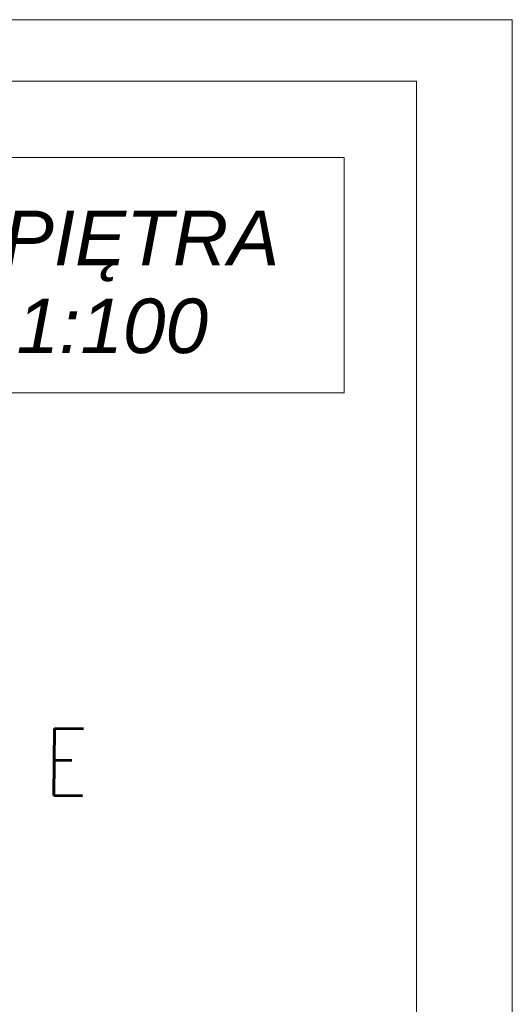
# Model space of a CAD drawing. Header units: millimetres. Extents: x -740 to 33545, y -26688 to 22494.
# Tile 74 of 256: x 12544 to 12774, y 7688 to 8148. Entities that reach past the tile are written whole.
import ezdxf

# ---------------------------------------------------------------- set-up
doc = ezdxf.new("R2010")
doc.units = ezdxf.units.MM
doc.header["$MEASUREMENT"] = 0
for name, color, linetype, lineweight in [('Nowe_820-G Rysunki Obrazki_Nr_pióra__1', 252, 'Continuous', 13), ('Nowe_820-G Rysunki Obrazki_Nr_pióra__23', 252, 'Continuous', 15), ('wymiarowanie', 252, 'Continuous', 9)]:
    doc.layers.add(name, color=color, linetype=linetype, lineweight=lineweight)
doc.styles.add('STYL_AUTOMATYCZNY_4', font='txt', dxfattribs={"width": 0.771677})
doc.styles.add('STYL_AUTOMATYCZNY_60', font='ariali.ttf', dxfattribs={"width": 1.0046})

msp = doc.modelspace()

# ---------------------------------------------------------------- linework, layer by layer
at = {"layer": 'Nowe_820-G Rysunki Obrazki_Nr_pióra__23', "linetype": 'Continuous', "lineweight": 15}
for points in [[(8628.59, 8119.48), (12728.99, 8119.48)], [(12728.99, 8119.48), (12728.99, 5249.28)], [(12695.13, 8083.92), (12375.93, 8083.92)], [(12695.13, 7973.85), (12695.13, 8083.92)], [(12375.93, 7973.85), (12695.13, 7973.85)]]:
    msp.add_lwpolyline(points, dxfattribs=at)
at = {"layer": 'wymiarowanie'}
msp.add_lwpolyline([(8573.71, 8148.27), (8573.71, 5178.27), (12773.71, 5178.27), (12773.71, 8148.27), (8573.71, 8148.27)], dxfattribs=at)

# ---------------------------------------------------------------- texts
at = {"layer": 'Nowe_820-G Rysunki Obrazki_Nr_pióra__1', "linetype": 'Continuous', "lineweight": 13, "char_height": 25.478, "attachment_point": 7, "style": 'STYL_AUTOMATYCZNY_60'}
for s, insert in [('\\A1;{\\pql;\\fArial|b0|i1|c238|p0;\\W1.004600;RZUT I PIĘTRA}', (12410.65, 8025.82)), ('\\A1;{\\pql;\\fArial|b0|i1|c238|p0;\\W1.004600;Skala 1:100}', (12442.82, 7992.09))]:
    msp.add_mtext(s, dxfattribs=dict(at, insert=insert))
at = {"layer": 'Nowe_820-G Rysunki Obrazki_Nr_pióra__1', "linetype": 'Continuous', "lineweight": 13, "insert": (12555.42, 7785.74), "char_height": 31.3969, "attachment_point": 7, "rotation": 359.2278, "style": 'STYL_AUTOMATYCZNY_4'}
msp.add_mtext('\\A1;{\\pql;\\fRomanS|b0|i0|c0|p0;\\W0.771677;E}', dxfattribs=at)

doc.saveas('drawing.dxf')
